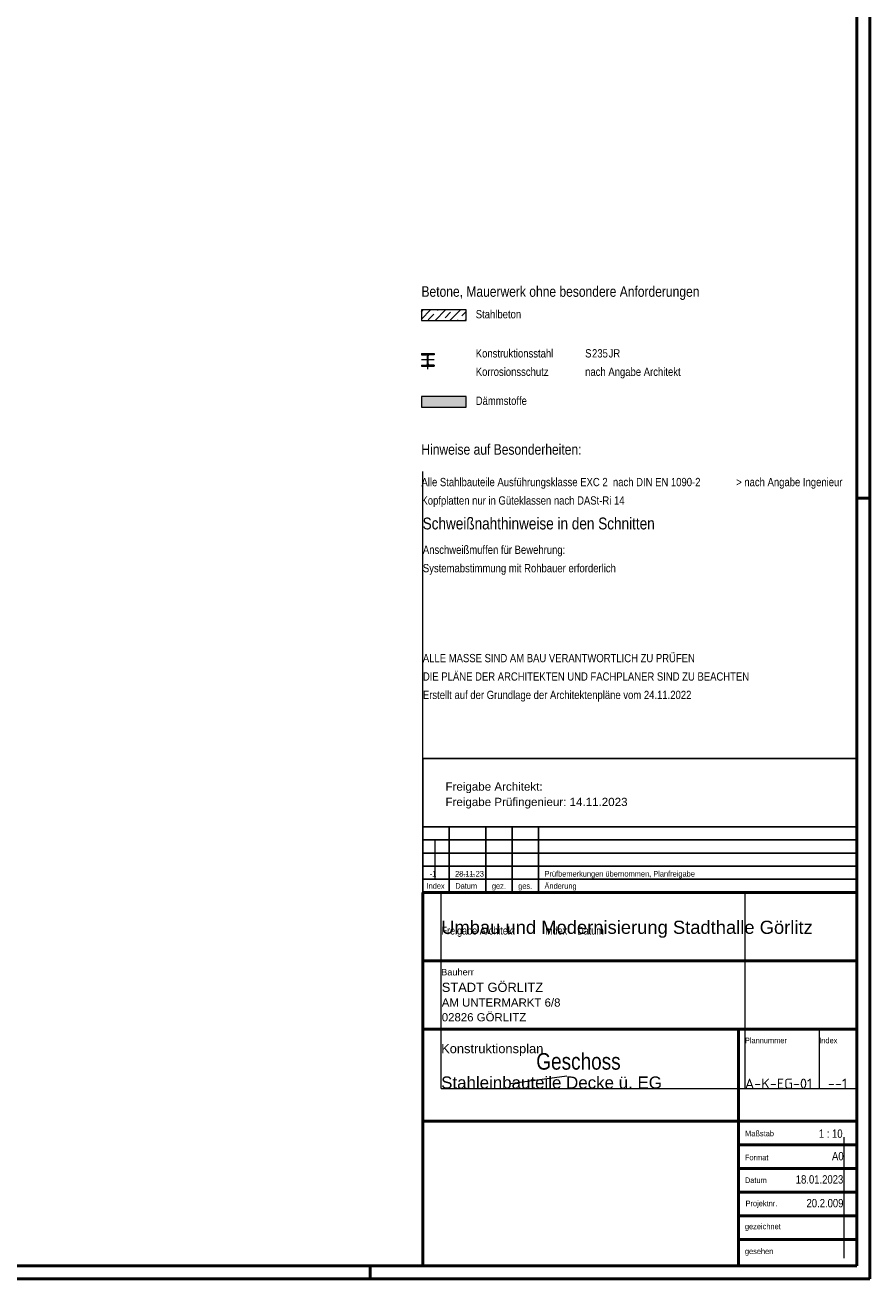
# Model space of a CAD drawing. Header units: millimetres. Extents: x 0 to 34.7, y 0 to 23.8.
# Tile 20 of 21: x 21.7 to 29.7, y 0 to 11.9. Entities that reach past the tile are written whole.
import ezdxf
from ezdxf.enums import TextEntityAlignment as Align

# ---------------------------------------------------------------- set-up
doc = ezdxf.new("R2010")
doc.units = ezdxf.units.MM
doc.linetypes.add('DASHDOT', pattern=[1, 0.5, -0.25, 0, -0.25])
doc.styles.add('Arial', font='arial.ttf')
doc.styles.add('Arial Narrow', font='ARIALN.TTF')
doc.styles.add('isocp', font='isocp', dxfattribs={"width": 1.1})

msp = doc.modelspace()

# ---------------------------------------------------------------- hatches: boundary and pattern name
at = {"lineweight": 13}
h = msp.add_hatch(dxfattribs=at)
h.set_pattern_fill('bB', color=6, scale=0.01, angle=45, style=0, pattern_type=2)
h.set_pattern_definition([(45, (0, 0), (-0.07071068, 0.07071068), [0.075, -0.05]), (45, (-0.03536, 0.03536), (-0.07071068, 0.07071068), [])])
h.paths.add_polyline_path([(25.886551, 9.2148196), (25.886551, 9.1148196), (25.461551, 9.1148196), (25.461551, 9.2148196)])
at = {"lineweight": 50, "true_color": 0x000000}
msp.add_hatch(color=18, dxfattribs=at).paths.add_polyline_path([(25.461551, 8.6798284), (25.581551, 8.6798284), (25.581551, 8.6908284), (25.536801, 8.6908284), (25.5365939, 8.6908302), (25.5363868, 8.6908356), (25.5361799, 8.6908445), (25.5359731, 8.690857), (25.5357666, 8.6908731), (25.5355604, 8.6908927), (25.5353546, 8.6909159), (25.5351492, 8.6909426), (25.5349443, 8.6909729), (25.5347399, 8.6910067), (25.5345362, 8.6910441), (25.5343331, 8.6910849), (25.5341308, 8.6911293), (25.5339292, 8.6911771), (25.5337286, 8.6912284), (25.5335288, 8.6912832), (25.53333, 8.6913414), (25.5331323, 8.691403), (25.5329356, 8.691468), (25.5327401, 8.6915364), (25.5325458, 8.6916082), (25.5323527, 8.6916833), (25.532161, 8.6917618), (25.5319707, 8.6918435), (25.5317818, 8.6919285), (25.5315944, 8.6920168), (25.5314086, 8.6921083), (25.5312244, 8.6922029), (25.5310418, 8.6923008), (25.5308609, 8.6924018), (25.5306818, 8.6925058), (25.5305046, 8.692613), (25.5303292, 8.6927232), (25.5301557, 8.6928364), (25.5299843, 8.6929526), (25.5298148, 8.6930717), (25.5296474, 8.6931938), (25.5294822, 8.6933187), (25.5293192, 8.6934464), (25.5291583, 8.693577), (25.5289998, 8.6937103), (25.5288436, 8.6938463), (25.5286897, 8.693985), (25.5285383, 8.6941263), (25.5283893, 8.6942702), (25.5282428, 8.6944167), (25.5280989, 8.6945657), (25.5279576, 8.6947171), (25.5278189, 8.6948709), (25.5276829, 8.6950272), (25.5275496, 8.6951857), (25.5274191, 8.6953465), (25.5272913, 8.6955096), (25.5271664, 8.6956748), (25.5270444, 8.6958422), (25.5269252, 8.6960116), (25.526809, 8.6961831), (25.5266958, 8.6963566), (25.5265856, 8.696532), (25.5264785, 8.6967092), (25.5263744, 8.6968883), (25.5262734, 8.6970692), (25.5261756, 8.6972517), (25.5260809, 8.697436), (25.5259894, 8.6976218), (25.5259011, 8.6978092), (25.5258161, 8.6979981), (25.5257344, 8.6981884), (25.525656, 8.6983801), (25.5255808, 8.6985732), (25.5255091, 8.6987675), (25.5254406, 8.698963), (25.5253756, 8.6991596), (25.525314, 8.6993574), (25.5252558, 8.6995562), (25.525201, 8.6997559), (25.5251497, 8.6999566), (25.5251019, 8.7001582), (25.5250576, 8.7003605), (25.5250167, 8.7005636), (25.5249794, 8.7007673), (25.5249456, 8.7009717), (25.5249153, 8.7011766), (25.5248885, 8.701382), (25.5248653, 8.7015878), (25.5248457, 8.701794), (25.5248296, 8.7020005), (25.5248171, 8.7022073), (25.5248082, 8.7024142), (25.5248028, 8.7026213), (25.524801, 8.7028284), (25.524801, 8.7768284), (25.5248028, 8.7770355), (25.5248082, 8.7772426), (25.5248171, 8.7774496), (25.5248296, 8.7776563), (25.5248457, 8.7778628), (25.5248653, 8.778069), (25.5248885, 8.7782749), (25.5249153, 8.7784803), (25.5249456, 8.7786852), (25.5249794, 8.7788895), (25.5250167, 8.7790933), (25.5250576, 8.7792963), (25.5251019, 8.7794987), (25.5251497, 8.7797002), (25.525201, 8.7799009), (25.5252558, 8.7801006), (25.525314, 8.7802994), (25.5253756, 8.7804972), (25.5254406, 8.7806939), (25.5255091, 8.7808894), (25.5255808, 8.7810837), (25.525656, 8.7812767), (25.5257344, 8.7814684), (25.5258161, 8.7816587), (25.5259011, 8.7818476), (25.5259894, 8.782035), (25.5260809, 8.7822209), (25.5261756, 8.7824051), (25.5262734, 8.7825877), (25.5263744, 8.7827685), (25.5264785, 8.7829476), (25.5265856, 8.7831249), (25.5266958, 8.7833003), (25.526809, 8.7834737), (25.5269252, 8.7836452), (25.5270444, 8.7838146), (25.5271664, 8.783982), (25.5272913, 8.7841472), (25.5274191, 8.7843103), (25.5275496, 8.7844711), (25.5276829, 8.7846297), (25.5278189, 8.7847859), (25.5279576, 8.7849397), (25.5280989, 8.7850912), (25.5282428, 8.7852401), (25.5283893, 8.7853866), (25.5285383, 8.7855305), (25.5286897, 8.7856719), (25.5288436, 8.7858105), (25.5289998, 8.7859466), (25.5291583, 8.7860799), (25.5293192, 8.7862104), (25.5294822, 8.7863381), (25.5296474, 8.786463), (25.5298148, 8.7865851), (25.5299843, 8.7867042), (25.5301557, 8.7868204), (25.5303292, 8.7869336), (25.5305046, 8.7870438), (25.5306818, 8.787151), (25.5308609, 8.7872551), (25.5310418, 8.787356), (25.5312244, 8.7874539), (25.5314086, 8.7875486), (25.5315944, 8.78764), (25.5317818, 8.7877283), (25.5319707, 8.7878133), (25.532161, 8.787895), (25.5323527, 8.7879735), (25.5325458, 8.7880486), (25.5327401, 8.7881204), (25.5329356, 8.7881888), (25.5331323, 8.7882538), (25.53333, 8.7883155), (25.5335288, 8.7883737), (25.5337286, 8.7884284), (25.5339292, 8.7884797), (25.5341308, 8.7885275), (25.5343331, 8.7885719), (25.5345362, 8.7886127), (25.5347399, 8.7886501), (25.5349443, 8.7886839), (25.5351492, 8.7887142), (25.5353546, 8.7887409), (25.5355604, 8.7887641), (25.5357666, 8.7887837), (25.5359731, 8.7887998), (25.5361799, 8.7888123), (25.5363868, 8.7888213), (25.5365939, 8.7888266), (25.536801, 8.7888284), (25.581551, 8.7888284), (25.581551, 8.7998284), (25.461551, 8.7998284), (25.461551, 8.7888284), (25.506301, 8.7888284), (25.5065082, 8.7888266), (25.5067152, 8.7888213), (25.5069222, 8.7888123), (25.5071289, 8.7887998), (25.5073354, 8.7887837), (25.5075416, 8.7887641), (25.5077475, 8.7887409), (25.5079529, 8.7887142), (25.5081578, 8.7886839), (25.5083621, 8.7886501), (25.5085659, 8.7886127), (25.508769, 8.7885719), (25.5089713, 8.7885275), (25.5091728, 8.7884797), (25.5093735, 8.7884284), (25.5095733, 8.7883737), (25.5097721, 8.7883155), (25.5099698, 8.7882538), (25.5101665, 8.7881888), (25.510362, 8.7881204), (25.5105563, 8.7880486), (25.5107493, 8.7879735), (25.510941, 8.787895), (25.5111314, 8.7878133), (25.5113202, 8.7877283), (25.5115076, 8.78764), (25.5116935, 8.7875486), (25.5118777, 8.7874539), (25.5120603, 8.787356), (25.5122411, 8.7872551), (25.5124202, 8.787151), (25.5125975, 8.7870438), (25.5127729, 8.7869336), (25.5129463, 8.7868204), (25.5131178, 8.7867042), (25.5132873, 8.7865851), (25.5134546, 8.786463), (25.5136199, 8.7863381), (25.5137829, 8.7862104), (25.5139437, 8.7860799), (25.5141023, 8.7859466), (25.5142585, 8.7858105), (25.5144124, 8.7856719), (25.5145638, 8.7855305), (25.5147128, 8.7853866), (25.5148592, 8.7852401), (25.5150031, 8.7850912), (25.5151445, 8.7849397), (25.5152832, 8.7847859), (25.5154192, 8.7846297), (25.5155525, 8.7844711), (25.515683, 8.7843103), (25.5158108, 8.7841472), (25.5159357, 8.783982), (25.5160577, 8.7838146), (25.5161768, 8.7836452), (25.516293, 8.7834737), (25.5164062, 8.7833003), (25.5165164, 8.7831249), (25.5166236, 8.7829476), (25.5167277, 8.7827685), (25.5168287, 8.7825877), (25.5169265, 8.7824051), (25.5170212, 8.7822209), (25.5171127, 8.782035), (25.5172009, 8.7818476), (25.5172859, 8.7816587), (25.5173677, 8.7814684), (25.5174461, 8.7812767), (25.5175212, 8.7810837), (25.517593, 8.7808894), (25.5176614, 8.7806939), (25.5177264, 8.7804972), (25.5177881, 8.7802994), (25.5178463, 8.7801006), (25.517901, 8.7799009), (25.5179523, 8.7797002), (25.5180002, 8.7794987), (25.5180445, 8.7792963), (25.5180854, 8.7790933), (25.5181227, 8.7788895), (25.5181565, 8.7786852), (25.5181868, 8.7784803), (25.5182135, 8.7782749), (25.5182367, 8.778069), (25.5182564, 8.7778628), (25.5182724, 8.7776563), (25.5182849, 8.7774496), (25.5182939, 8.7772426), (25.5182992, 8.7770355), (25.518301, 8.7768284), (25.518301, 8.7028284), (25.5182992, 8.7026213), (25.5182939, 8.7024142), (25.5182849, 8.7022073), (25.5182724, 8.7020005), (25.5182564, 8.701794), (25.5182367, 8.7015878), (25.5182135, 8.701382), (25.5181868, 8.7011766), (25.5181565, 8.7009717), (25.5181227, 8.7007673), (25.5180854, 8.7005636), (25.5180445, 8.7003605), (25.5180002, 8.7001582), (25.5179523, 8.6999566), (25.517901, 8.6997559), (25.5178463, 8.6995562), (25.5177881, 8.6993574), (25.5177264, 8.6991596), (25.5176614, 8.698963), (25.517593, 8.6987675), (25.5175212, 8.6985732), (25.5174461, 8.6983801), (25.5173677, 8.6981884), (25.5172859, 8.6979981), (25.5172009, 8.6978092), (25.5171127, 8.6976218), (25.5170212, 8.697436), (25.5169265, 8.6972517), (25.5168287, 8.6970692), (25.5167277, 8.6968883), (25.5166236, 8.6967092), (25.5165164, 8.696532), (25.5164062, 8.6963566), (25.516293, 8.6961831), (25.5161768, 8.6960116), (25.5160577, 8.6958422), (25.5159357, 8.6956748), (25.5158108, 8.6955096), (25.515683, 8.6953465), (25.5155525, 8.6951857), (25.5154192, 8.6950272), (25.5152832, 8.6948709), (25.5151445, 8.6947171), (25.5150031, 8.6945657), (25.5148592, 8.6944167), (25.5147128, 8.6942702), (25.5145638, 8.6941263), (25.5144124, 8.693985), (25.5142585, 8.6938463), (25.5141023, 8.6937103), (25.5139437, 8.693577), (25.5137829, 8.6934464), (25.5136199, 8.6933187), (25.5134546, 8.6931938), (25.5132873, 8.6930717), (25.5131178, 8.6929526), (25.5129463, 8.6928364), (25.5127729, 8.6927232), (25.5125975, 8.692613), (25.5124202, 8.6925058), (25.5122411, 8.6924018), (25.5120603, 8.6923008), (25.5118777, 8.6922029), (25.5116935, 8.6921083), (25.5115076, 8.6920168), (25.5113202, 8.6919285), (25.5111314, 8.6918435), (25.510941, 8.6917618), (25.5107493, 8.6916833), (25.5105563, 8.6916082), (25.510362, 8.6915364), (25.5101665, 8.691468), (25.5099698, 8.691403), (25.5097721, 8.6913414), (25.5095733, 8.6912832), (25.5093735, 8.6912284), (25.5091728, 8.6911771), (25.5089713, 8.6911293), (25.508769, 8.6910849), (25.5085659, 8.6910441), (25.5083621, 8.6910067), (25.5081578, 8.6909729), (25.5079529, 8.6909426), (25.5077475, 8.6909159), (25.5075416, 8.6908927), (25.5073354, 8.6908731), (25.5071289, 8.690857), (25.5069222, 8.6908445), (25.5067152, 8.6908356), (25.5065082, 8.6908302), (25.506301, 8.6908284), (25.461551, 8.6908284)])
at = {"lineweight": 50, "true_color": 0xe0ddbe}
msp.add_hatch(color=254, dxfattribs=at).paths.add_polyline_path([(25.886551, 8.3912728), (25.886551, 8.2912728), (25.461551, 8.2912728), (25.461551, 8.3912728)])

# ---------------------------------------------------------------- linework, layer by layer
at = {"color": 4, "linetype": 'Continuous', "lineweight": 50}
for p, q in [((29.725, 0), (29.725, 21.025)), ((29.6, 0.125), (29.6, 20.9)), ((25.475, 0.125), (25.475, 3.675)), ((25.475, 3.675), (29.6, 3.675)), ((29.6, 3.675), (29.6, 0.8749981)), ((29.6, 3.025), (25.475, 3.025)), ((29.6, 2.5), (29.6, 2.375)), ((29.6, 2.375), (25.475, 2.375)), ((28.475, 2.375), (28.475, 0.125)), ((25.475, 1.5), (29.6, 1.5)), ((29.6, 1.275), (28.475, 1.275)), ((29.6, 1.05), (28.475, 1.05)), ((29.6, 0.8749981), (29.6, 0.125)), ((29.6, 0.825), (28.475, 0.825)), ((29.6, 0.6), (28.475, 0.6)), ((29.6, 0.375), (28.475, 0.375)), ((0.5, 0.125), (29.6, 0.125)), ((29.6, 0.125), (25.475, 0.125)), ((28.3114961, 0.125), (25.986711, 0.125)), ((0, 0), (29.725, 0))]:
    msp.add_line(p, q, dxfattribs=at)
at = {"color": 3, "linetype": 'Continuous', "lineweight": 25}
for p, q in [((29.6, 4.3), (29.6, 9.4655555)), ((29.6, 4.887589), (29.6, 9.4655555)), ((25.475, 4.9490494), (29.6, 4.9490494)), ((25.475, 4.9490494), (25.475, 4.3)), ((25.475, 4.9490494), (29.6, 4.9490494)), ((25.475, 4.9490494), (25.475, 4.887589)), ((25.475, 3.675), (25.475, 4.3)), ((29.6, 4.3), (25.475, 4.3)), ((25.725, 3.675), (25.725, 4.3)), ((26.075, 3.675), (26.075, 4.3)), ((26.325, 3.675), (26.325, 4.3)), ((26.575, 3.675), (26.575, 4.3)), ((29.6, 3.675), (29.6, 4.3)), ((25.475, 4.175), (29.6, 4.175)), ((25.475, 4.05), (29.6, 4.05)), ((25.475, 3.925), (29.6, 3.925)), ((25.475, 3.8), (29.6, 3.8))]:
    msp.add_line(p, q, dxfattribs=at)
at = {"color": 5, "linetype": 'Continuous', "lineweight": 18}
for p, q in [((25.886551, 9.2148196), (25.461551, 9.2148196)), ((25.461551, 9.2148196), (25.461551, 9.1148196)), ((25.886551, 9.1148196), (25.886551, 9.2148196)), ((25.461551, 9.1148196), (25.886551, 9.1148196)), ((25.461551, 8.7998284), (25.581551, 8.7998284)), ((25.461551, 8.7998284), (25.461551, 8.7888284)), ((25.461551, 8.7888284), (25.506301, 8.7888284)), ((25.518301, 8.7028284), (25.518301, 8.7768284)), ((25.524801, 8.7028284), (25.524801, 8.7768284)), ((25.581551, 8.7888284), (25.536801, 8.7888284)), ((25.581551, 8.7998284), (25.581551, 8.7888284)), ((25.461551, 8.6908284), (25.506301, 8.6908284)), ((25.461551, 8.6908284), (25.461551, 8.6798284)), ((25.461551, 8.6798284), (25.581551, 8.6798284)), ((25.581551, 8.6908284), (25.536801, 8.6908284)), ((25.581551, 8.6908284), (25.581551, 8.6798284)), ((25.886551, 8.3912728), (25.461551, 8.3912728)), ((25.461551, 8.3912728), (25.461551, 8.2912728)), ((25.886551, 8.2912728), (25.886551, 8.3912728)), ((25.461551, 8.2912728), (25.886551, 8.2912728))]:
    msp.add_line(p, q, dxfattribs=at)
at = {"color": 9, "linetype": 'DASHDOT', "lineweight": 0, "ltscale": 0.25}
for p, q in [((25.521551, 8.6498284), (25.521551, 8.8298284)), ((25.581551, 8.7398284), (25.461551, 8.7398284))]:
    msp.add_line(p, q, dxfattribs=at)
at = {"color": 9, "linetype": 'Continuous', "lineweight": 0}
for p, q in [((25.488551, 8.7998284), (25.488551, 8.7888284)), ((25.513301, 8.7768284), (25.529801, 8.7768284)), ((25.554551, 8.7998284), (25.554551, 8.7888284)), ((25.513301, 8.7028284), (25.529801, 8.7028284)), ((25.475, 4.9490494), (25.475, 7.67959)), ((25.587683, 4.175), (25.587683, 3.8)), ((25.6487605, 1.8099923), (25.6487605, 3.675)), ((28.5364767, 3.675), (28.5364767, 1.8099923)), ((29.2434, 2.375), (29.2434, 1.8099923)), ((26.8423361, 1.9281538), (26.3050548, 1.8558275)), ((25.6487605, 1.8099923), (29.6, 1.8099923)), ((29.4759165, 1.3478775), (29.4759165, 0.1966856))]:
    msp.add_line(p, q, dxfattribs=at)
at = {"color": 4, "linetype": 'Continuous', "lineweight": 50, "ltscale": 0.4}
for p, q in [((29.725, 7.425), (29.6, 7.425)), ((24.975, 0), (24.975, 0.125))]:
    msp.add_line(p, q, dxfattribs=at)
at = {"color": 5, "linetype": 'Continuous', "lineweight": 18}
for centre, start, end in [((25.506301, 8.7768284), 0, 90), ((25.536801, 8.7768284), 90, 180), ((25.506301, 8.7028284), 270, 0), ((25.536801, 8.7028284), 180, 270)]:
    msp.add_arc(centre, 0.012, start, end, dxfattribs=at)

# ---------------------------------------------------------------- texts
at = {"color": 2, "lineweight": 35}
for s, height, style, p in [('Betone, Mauerwerk ohne besondere Anforderungen', 0.1, 'Arial Narrow', (25.461551, 9.3398201)), ('Stahlbeton', 0.07875, 'Arial Narrow', (25.977781, 9.135006)), ('Konstruktionsstahl', 0.07875, 'Arial Narrow', (25.977781, 8.7625484)), ('S', 0.07875, 'Arial Narrow', (27.017866, 8.7625494)), ('235', 0.07875, 'Arial Narrow', (27.083116, 8.7625494)), ('JR', 0.07875, 'Arial Narrow', (27.240846, 8.7625494)), ('Korrosionsschutz', 0.07875, 'Arial Narrow', (25.977781, 8.5875489)), ('nach Angabe Architekt', 0.07875, 'Arial Narrow', (27.017866, 8.5875499)), ('Dämmstoffe', 0.07875, 'Arial Narrow', (25.977781, 8.3114592)), ('Hinweise auf Besonderheiten:', 0.1, 'Arial Narrow', (25.4608505, 7.8379301)), ('Alle Stahlbauteile Ausführungsklasse EXC 2  nach DIN EN 1090-2', 0.07875, 'Arial Narrow', (25.461551, 7.5384104)), ('Kopfplatten nur in Güteklassen nach DASt-Ri 14', 0.07875, 'Arial Narrow', (25.461551, 7.3634104)), ('Anschweißmuffen für Bewehrung:', 0.07875, 'Arial Narrow', (25.475, 6.8949565)), ('Systemabstimmung mit Rohbauer erforderlich', 0.07875, 'Arial Narrow', (25.475, 6.7199565)), ('ALLE MASSE SIND AM BAU VERANTWORTLICH ZU PRÜFEN', 0.07875, 'Arial Narrow', (25.475, 5.864448)), ('DIE PLÄNE DER ARCHITEKTEN UND FACHPLANER SIND ZU BEACHTEN', 0.07875, 'Arial Narrow', (25.475, 5.6894504)), ('Erstellt auf der Grundlage der Architektenpläne vom 24.11.2022', 0.07875, 'Arial Narrow', (25.475, 5.5144504)), ('Umbau und Modernisierung Stadthalle Görlitz', 0.125, 'Arial', (25.6487605, 3.281448)), ('STADT GÖRLITZ', 0.0875, 'Arial', (25.6545515, 2.7293845)), ('AM UNTERMARKT 6/8', 0.07775, 'Arial', (25.6545515, 2.5894345)), ('02826 GÖRLITZ', 0.07775, 'Arial', (25.6545515, 2.4494845)), ('Konstruktionsplan', 0.0875, 'Arial', (25.6487605, 2.146617))]:
    msp.add_text(s, height=height, dxfattribs=dict(at, style=style)).set_placement(p)
at = {"color": 9, "lineweight": 0}
for s, height, style, p in [('> nach Angabe Ingenieur', 0.07875, 'Arial Narrow', (28.453321, 7.5384094)), ('Freigabe Architekt:', 0.07875, 'Arial', (25.6898452, 4.643108)), ('--.--.--', 0.05375, 'Arial Narrow', (25.7904427, 3.8272316)), ('Freigabe Architekt            Index    Datum', 0.075, 'Arial Narrow', (25.6523735, 3.275)), ('Geschoss', 0.1575, 'Arial Narrow', (26.5530308, 1.990148))]:
    msp.add_text(s, height=height, dxfattribs=dict(at, style=style)).set_placement(p)
at = {"color": 4, "lineweight": 50}
for s, height, style, p in [('Schweißnahthinweise in den Schnitten', 0.1125, 'Arial Narrow', (25.4727977, 7.1276223)), ('Stahleinbauteile Decke ü. EG', 0.115, 'Arial', (25.6487605, 1.8099923))]:
    msp.add_text(s, height=height, dxfattribs=dict(at, style=style)).set_placement(p)
at = {"color": 3, "lineweight": 25}
for s, height, style, p in [('Freigabe Prüfingenieur: 14.11.2023', 0.07875, 'Arial', (25.6898452, 4.4968115)), ('-1', 0.05375, 'Arial Narrow', (25.5398826, 3.8257794)), ('28.11.23', 0.05375, 'Arial Narrow', (25.7810661, 3.8259244)), ('Prüfbemerkungen übernommen, Planfreigabe', 0.05375, 'Arial Narrow', (26.6311125, 3.8259244)), ('Index', 0.05375, 'Arial Narrow', (25.5094725, 3.7099567)), ('Datum', 0.05375, 'Arial Narrow', (25.783203, 3.7099567)), ('gez.', 0.05375, 'Arial Narrow', (26.1311125, 3.7099567)), ('ges.', 0.05375, 'Arial Narrow', (26.3811125, 3.7099567)), ('Änderung', 0.05375, 'Arial Narrow', (26.6311125, 3.7099567)), ('Bauherr', 0.0625, 'Arial', (25.6487605, 2.886176)), ('Plannummer', 0.05375, 'Arial Narrow', (28.536477, 2.240984)), ('Index', 0.05375, 'Arial Narrow', (29.2434, 2.240984)), ('Maßstab', 0.05375, 'Arial Narrow', (28.5380945, 1.3565675)), ('Format', 0.05375, 'Arial Narrow', (28.536477, 1.1278555)), ('Datum', 0.05375, 'Arial Narrow', (28.536477, 0.9115435)), ('Projektnr.', 0.05375, 'Arial Narrow', (28.5425935, 0.6914635)), ('gezeichnet', 0.05375, 'Arial Narrow', (28.536477, 0.472537)), ('gesehen', 0.05375, 'Arial Narrow', (28.536477, 0.2361855))]:
    msp.add_text(s, height=height, dxfattribs=dict(at, style=style)).set_placement(p)
at = {"color": 3, "lineweight": 25, "style": 'isocp', "width": 1.15}
for s, p in [('A-K-EG-01', (28.5364767, 1.8099923)), ('--1', (29.3257337, 1.8099923))]:
    msp.add_text(s, height=0.095, dxfattribs=at).set_placement(p)
at = {"color": 2, "lineweight": 35, "style": 'Arial Narrow'}
for s, p in [('1 : 10', (29.4650258, 1.3424675)), ('A0', (29.474824, 1.1280035)), ('18.01.2023', (29.4716135, 0.9070448)), ('20.2.009', (29.4733235, 0.6811525))]:
    msp.add_text(s, height=0.07875, dxfattribs=at).set_placement(p, align=Align.RIGHT)

doc.saveas('drawing.dxf')
